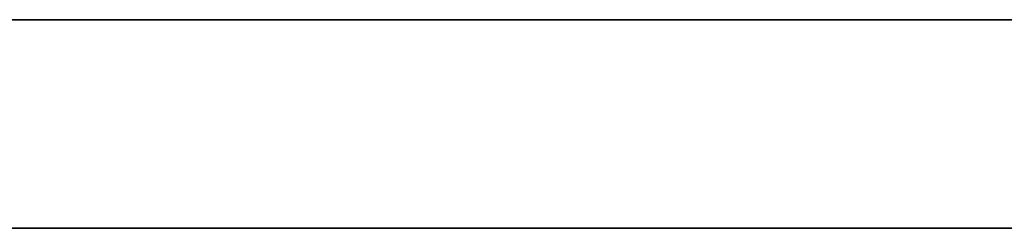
# Model space of a CAD drawing. Header units: millimetres. Extents: x -1100 to 1100, y -7 to 710.
# Tile 94 of 256: x -646.88 to -625.62, y 705.5 to 710. Entities that reach past the tile are written whole.
import ezdxf

# ---------------------------------------------------------------- set-up
doc = ezdxf.new("R2010")
doc.units = ezdxf.units.MM
doc.header["$MEASUREMENT"] = 0
doc.layers.add('IGES LEVEL 15', color=7, linetype='Continuous')

msp = doc.modelspace()

# ---------------------------------------------------------------- linework, layer by layer
at = {"layer": 'IGES LEVEL 15'}
for points in [[(-1100, 710, 0), (-1100, 710, 1200), (1100, 710, 1200), (1100, 710, 0)], [(1100, 710, 0), (1100, 710, -1200), (-1100, 710, -1200), (-1100, 710, 0)]]:
    msp.add_rational_spline(points, [1, 0.333333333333, 0.333333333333, 1], degree=3, dxfattribs=at)
at = {"layer": 'IGES LEVEL 15', "color": 253}
for points in [[(-1100, 710, 0), (-1100, 710, 1200), (1100, 710, 1200), (1100, 710, 0)], [(1100, 710, 0), (1100, 710, -1200), (-1100, 710, -1200), (-1100, 710, 0)], [(-1100, 710, 0), (-1100, 710, 1200), (1100, 710, 1200), (1100, 710, 0)], [(1100, 710, 0), (1100, 710, -1200), (-1100, 710, -1200), (-1100, 710, 0)], [(-1100, 705.5, 0), (-1100, 705.5, 1200), (1100, 705.5, 1200), (1100, 705.5, 0)], [(1100, 705.5, 0), (1100, 705.5, -1200), (-1100, 705.5, -1200), (-1100, 705.5, 0)]]:
    msp.add_rational_spline(points, [1, 0.333333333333, 0.333333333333, 1], degree=3, dxfattribs=at)
msp.add_open_spline([(-1100, 710, 0), (0, 710, 0), (1100, 710, 0)], degree=2, dxfattribs=at)

doc.saveas('drawing.dxf')
